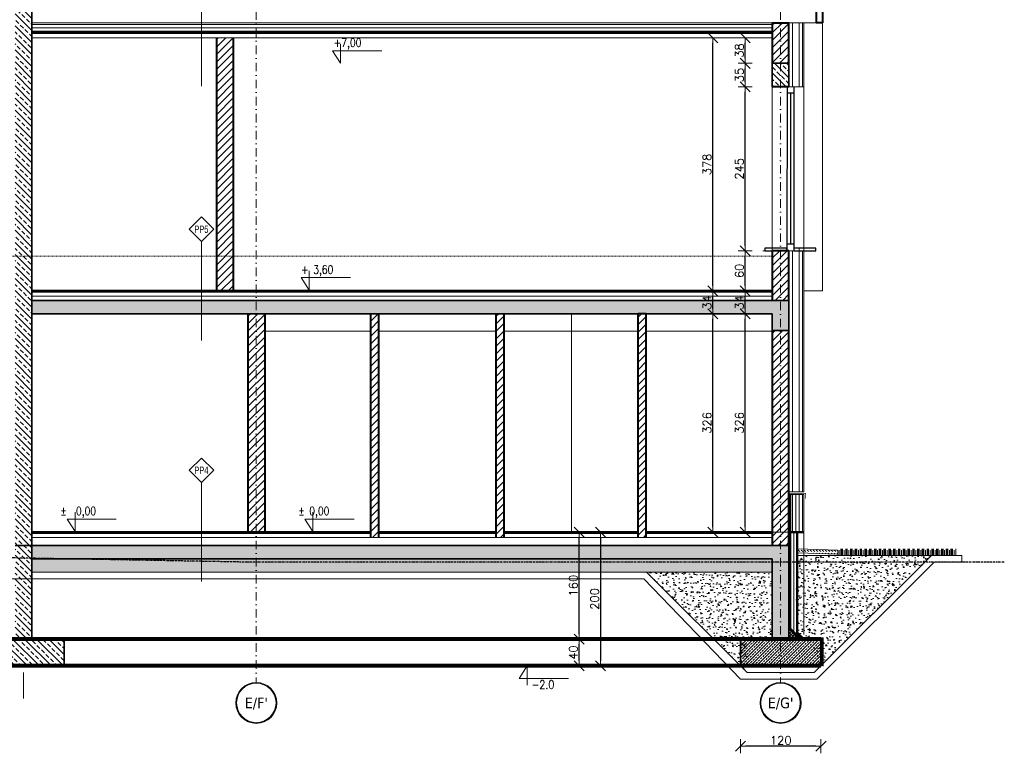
# Model space of a CAD drawing. Header units: millimetres. Extents: x -1893473 to 942156, y -568027 to 942944.
# Tile 40 of 256: x -34791 to -33321, y -335190 to -334094. Entities that reach past the tile are written whole.
import ezdxf
from ezdxf.enums import TextEntityAlignment as Align

# ---------------------------------------------------------------- set-up
doc = ezdxf.new("R2010")
doc.units = ezdxf.units.MM
doc.header["$LTSCALE"] = 0.2
for name, pattern in [('2_3', [1, 0.5, -0.5]), ('ACAD_ISO03W100', [30, 12, -18]), ('BORDER2', [22.225, 6.35, -3.175, 6.35, -3.175, 0, -3.175]), ('CACHE', [9.525, 6.35, -3.175]), ('DASHDOT', [25.4, 12.7, -6.35, 0, -6.35]), ('HIDDEN2', [4.7625, 3.175, -1.5875])]:
    doc.linetypes.add(name, pattern=pattern)
doc.layers.get('0').update_dxf_attribs({"lineweight": 0})
for name, color, linetype, lineweight in [('!! 0_ Istn-widok', 1, 'Continuous', 15), ('!! 0_ Opis', 3, 'Continuous', 13), ('!! 1_ PROJ WARSTWY', 252, 'Continuous', 9), ('!! 1_ tynk zewn  - nowy', 21, 'Continuous', 20), ('!! 1_hatch projektowane ściany', 4, 'Continuous', 5), ('!! 1_PROJ Sciany', 2, 'Continuous', 40), ('!! 1_PROJ TERMOIZOL', 132, 'Continuous', 5), ('!! 1_PROJ widok', 5, 'Continuous', 9), ('!! 1_PROJ ŻELBET', 1, 'Continuous', 35), ('!! 2 _linia hydroizol', 32, 'Continuous', 9), ('!! 2_ remont Ocieplenie', 4, 'ZIGZAG', 5), ('!! wymiary osi', 250, 'Continuous', 9), ('0-osie-liniA', 14, 'DASHDOT', 5), ('0-osie-tx', 66, 'Continuous', 9), ('0-rzedne-blok', 62, 'Continuous', 13), ('DO KONSTRUKCJI', 222, 'Continuous', 35), ('P-Linia1', 3, 'Continuous', 53), ('P-Ściana żelbetowa', 50, 'Continuous', 30)]:
    doc.layers.add(name, color=color, linetype=linetype, lineweight=lineweight)
for name, color, linetype, lineweight, true_color in [('!! 1_ proj wyposdażenie', 7, 'Continuous', 5, 0xa1a1a1), ('!! 1_Wyburzenia', 7, 'ACAD_ISO03W100', 13, 0xff0505), ('!! 1_wydzieleni PPOŻ - nowe', 7, 'Continuous', 50, 0xff531a)]:
    doc.layers.add(name, color=color, linetype=linetype, lineweight=lineweight, true_color=true_color)
doc.layers.add('!! 1_zabudowa GK', color=33, linetype='Continuous')
doc.layers.add('PROJ OKNO', color=3, linetype='CACHE')
doc.styles.add('50', font='ROMANS.shx', dxfattribs={"width": 0.8, "height": 10})
doc.styles.add('ARIAL TEEN', font='arial.ttf')
doc.styles.add('DEUTSCH', font='SIMPLEX8')
doc.styles.add('TAHOMA', font='tahoma.ttf')
doc.styles.add('TXT', font='simplex.shx')
doc.linetypes.add('BATTING', pattern='A,0.00254,-2.54,[134,ltypeshp.shx,S=2.54,R=0,X=-2.54,Y=0],-5.08,[134,ltypeshp.shx,S=2.54,R=180,X=2.54,Y=0],-2.54', length=10.16254)
doc.linetypes.add('ZIGZAG', pattern='A,0.00254,-5.08,[131,ltypeshp.shx,S=5.08,R=0,X=-5.08,Y=0],-10.16,[131,ltypeshp.shx,S=5.08,R=180,X=5.08,Y=0],-5.08', length=20.32254)
doc.dimstyles.new('DIM50', dxfattribs={"dimscale": 5, "dimtxt": 2.5, "dimasz": 1.5, "dimexe": 0, "dimexo": 0, "dimgap": 0.5, "dimtad": 1, "dimdec": 4, "dimrnd": 0.5, "dimdsep": 46, "dimtxsty": 'TXT', "dimblk1": 'TICK1', "dimblk2": 'TICK1', "dimsah": 1, "dimcen": 0, "dimse1": 1, "dimse2": 1, "dimclrd": 1, "dimclre": 7, "dimclrt": 9, "dimadec": 0, "dimazin": 0, "dimtfac": 1, "dimtdec": 4, "dimtmove": 2, "dimatfit": 3, "dimldrblk": 'TICK1', "dimfxl": 1, "dimtolj": 1, "dimarcsym": 0})
pattern_1 = [(45, (-97047.5, -125852.509), (-5.61266008, 5.61266008), [])]
pattern_2 = [(135, (-97047.5, -125852.509), (-8.9802561, -8.9802561), []), (135, (-97047.5, -125843.529), (-8.9802561, -8.9802561), [6.35, -3.175])]
pattern_3 = [(315, (165264.7308, -278001.5698), (2.24506403, 2.24506403), []), (45, (165264.7308, -278001.5698), (-2.24506403, 2.24506403), [])]
pattern_4 = [(320, (166033.786, -254014.802), (-1.5939086, -18.2184669), [1.905, -20.955]), (265, (166033.786, -254014.802), (19.1056845, 3.5243421), [1.524, -16.7640584]), (10.451445, (166033.653, -254016.32), (17.5117752, -14.6941247), [1.6190009, -17.8090245]), (316.1842, (166038.866, -254014.802), (-4.2042328, -27.107904), [2.8575, -31.4325]), (6.635558, (166038.516, -254017.06), (24.7426125, -23.7404134), [2.4285023, -26.7135608]), (261.184151, (166038.866, -254014.802), (24.7426125, -23.7404134), [2.2859967, -25.1459732]), (291, (166037.596, -254017.342), (-10.2265198, -15.1614391), [1.905, -20.955]), (236, (166037.596, -254017.342), (18.4187966, -6.1802028), [1.524, -16.764]), (341.451445, (166036.744, -254018.606), (8.1922769, -21.3416419), [1.6190009, -17.8089938]), (307.5, (166033.786, -254014.802), (8.45550389, -0.30886033), [0, -16.5608, 0, -17.018, 0, -16.8275]), (277.5, (166033.786, -254014.802), (10.0180575, -6.68196625), [0, -9.7028, 0, -16.1798, 0, -6.4135]), (237.5, (166033.786, -254009.138), (-0.5728744, -13.55905952), [0, -6.35, 0, -19.812, 0, -26.289]), (227.5, (166033.786, -254006.598), (2.5426491, -14.81291814), [0, -8.255, 0, -13.1572, 0, -18.669])]
pattern_5 = [(315, (166033.7863, -254014.8022), (4.49012806, -8e-16), [3.175, -3.175])]

# ---------------------------------------------------------------- blocks, each defined once
blk = doc.blocks.new('*U4928')
h = blk.add_hatch(color=256)
edge = h.paths.add_edge_path()
edge.add_arc((0, 0), 30.6, 0, 360)
edge = h.paths.add_edge_path(flags=17)
edge.add_arc((0, 0), 29.4, 0, 360)
for radius in [30.6, 29.4]:
    blk.add_circle((0, 0), radius)
at = {"style": 'TAHOMA', "flags": 8}
blk.add_attdef('ANSICHTSNUMMER', text='', height=16, dxfattribs=at).set_placement((0, 0), align=Align.MIDDLE_CENTER)
blk = doc.blocks.new('D_kota')
for p, q in [((-0.8, 15), (8.7, 15)), ((8.7, 0), (-0.8, 15)), ((8.7, 0), (8.7, 23))]:
    blk.add_line(p, q)
blk.add_lwpolyline([(-0.8, 15), (57.9, 15)])
at = {"style": 'DEUTSCH', "width": 0.8}
blk.add_attdef('POZ.ARCH', (7.3, 19.7), '', height=10, dxfattribs=at)
blk = doc.blocks.new('TICK1')
at = {"color": 2}
blk.add_line((-1, -1), (1, 1), dxfattribs=at)
at = {"color": 0}
for p, q in [((0, 0), (-1, 0)), ((0, -1.4), (0, 1.4))]:
    blk.add_line(p, q, dxfattribs=at)
blk = doc.blocks.new('*D4955')
at = {"layer": '!! wymiary osi', "color": 1, "lineweight": -2, "transparency": 16777216}
blk.add_line((-33707.8, -334852), (-33707.8, -334541), dxfattribs=at)
at = {"layer": 'DEFPOINTS', "color": 0, "transparency": 16777216}
for p in [(-33707.8, -334533.5), (-33667.4, -334533.5), (-33667.4, -334859.5)]:
    blk.add_point(p, dxfattribs=at)
at = {"layer": '!! wymiary osi', "color": 1, "lineweight": -2, "transparency": 16777216, "xscale": 7.5, "yscale": 7.5, "zscale": 7.5}
for p, rotation in [((-33707.8, -334533.5), 90), ((-33707.8, -334859.5), 270)]:
    blk.add_blockref('TICK1', p, dxfattribs=dict(at, rotation=rotation))
at = {"layer": '!! wymiary osi', "color": 9, "transparency": 16777216, "insert": (-33716.5, -334696.5), "char_height": 12.5, "attachment_point": 5, "rotation": 90, "style": 'TXT'}
blk.add_mtext('\\A1;326', dxfattribs=at)
blk = doc.blocks.new('*D4956')
at = {"layer": '!! wymiary osi', "color": 1, "lineweight": -2, "transparency": 16777216}
blk.add_line((-33707.8, -334526), (-33707.8, -334507), dxfattribs=at)
at = {"layer": 'DEFPOINTS', "color": 0, "transparency": 16777216}
for p in [(-33707.8, -334499.5), (-33667.4, -334499.5), (-33667.4, -334533.5)]:
    blk.add_point(p, dxfattribs=at)
at = {"layer": '!! wymiary osi', "color": 1, "lineweight": -2, "transparency": 16777216, "xscale": 7.5, "yscale": 7.5, "zscale": 7.5}
for p, rotation in [((-33707.8, -334499.5), 90), ((-33707.8, -334533.5), 270)]:
    blk.add_blockref('TICK1', p, dxfattribs=dict(at, rotation=rotation))
at = {"layer": '!! wymiary osi', "color": 9, "transparency": 16777216, "insert": (-33716.5, -334516.5), "char_height": 12.5, "attachment_point": 5, "rotation": 90, "style": 'TXT'}
blk.add_mtext('\\A1;34', dxfattribs=at)
blk = doc.blocks.new('*D4957')
at = {"layer": '!! wymiary osi', "color": 1, "lineweight": -2, "transparency": 16777216}
blk.add_line((-33707.8, -334492), (-33707.8, -334447), dxfattribs=at)
at = {"layer": 'DEFPOINTS', "color": 0, "transparency": 16777216}
for p in [(-33707.8, -334439.5), (-33667.4, -334439.5), (-33667.4, -334499.5)]:
    blk.add_point(p, dxfattribs=at)
at = {"layer": '!! wymiary osi', "color": 1, "lineweight": -2, "transparency": 16777216, "xscale": 7.5, "yscale": 7.5, "zscale": 7.5}
for p, rotation in [((-33707.8, -334439.5), 90), ((-33707.8, -334499.5), 270)]:
    blk.add_blockref('TICK1', p, dxfattribs=dict(at, rotation=rotation))
at = {"layer": '!! wymiary osi', "color": 9, "transparency": 16777216, "insert": (-33716.5, -334469.5), "char_height": 12.5, "attachment_point": 5, "rotation": 90, "style": 'TXT'}
blk.add_mtext('\\A1;60', dxfattribs=at)
blk = doc.blocks.new('*D4958')
at = {"layer": '!! wymiary osi', "color": 1, "lineweight": -2, "transparency": 16777216}
blk.add_line((-33707.8, -334432), (-33707.8, -334202), dxfattribs=at)
at = {"layer": 'DEFPOINTS', "color": 0, "transparency": 16777216}
for p in [(-33707.8, -334194.5), (-33667.4, -334194.5), (-33667.4, -334439.5)]:
    blk.add_point(p, dxfattribs=at)
at = {"layer": '!! wymiary osi', "color": 1, "lineweight": -2, "transparency": 16777216, "xscale": 7.5, "yscale": 7.5, "zscale": 7.5}
for p, rotation in [((-33707.8, -334194.5), 90), ((-33707.8, -334439.5), 270)]:
    blk.add_blockref('TICK1', p, dxfattribs=dict(at, rotation=rotation))
at = {"layer": '!! wymiary osi', "color": 9, "transparency": 16777216, "insert": (-33716.5, -334317), "char_height": 12.5, "attachment_point": 5, "rotation": 90, "style": 'TXT'}
blk.add_mtext('\\A1;245', dxfattribs=at)
blk = doc.blocks.new('*D4959')
at = {"layer": '!! wymiary osi', "color": 1, "lineweight": -2, "transparency": 16777216}
blk.add_line((-33707.8, -334187), (-33707.8, -334167), dxfattribs=at)
at = {"layer": 'DEFPOINTS', "color": 0, "transparency": 16777216}
for p in [(-33707.8, -334159.5), (-33667.4, -334159.5), (-33667.4, -334194.5)]:
    blk.add_point(p, dxfattribs=at)
at = {"layer": '!! wymiary osi', "color": 1, "lineweight": -2, "transparency": 16777216, "xscale": 7.5, "yscale": 7.5, "zscale": 7.5}
for p, rotation in [((-33707.8, -334159.5), 90), ((-33707.8, -334194.5), 270)]:
    blk.add_blockref('TICK1', p, dxfattribs=dict(at, rotation=rotation))
at = {"layer": '!! wymiary osi', "color": 9, "transparency": 16777216, "insert": (-33716.5, -334177), "char_height": 12.5, "attachment_point": 5, "rotation": 90, "style": 'TXT'}
blk.add_mtext('\\A1;35', dxfattribs=at)
blk = doc.blocks.new('*D4960')
at = {"layer": '!! wymiary osi', "color": 1, "lineweight": -2, "transparency": 16777216}
blk.add_line((-33755.9, -334852), (-33755.9, -334541), dxfattribs=at)
at = {"layer": 'DEFPOINTS', "color": 0, "transparency": 16777216}
for p in [(-33755.9, -334533.5), (-33667.4, -334533.5), (-33667.4, -334859.5)]:
    blk.add_point(p, dxfattribs=at)
at = {"layer": '!! wymiary osi', "color": 1, "lineweight": -2, "transparency": 16777216, "xscale": 7.5, "yscale": 7.5, "zscale": 7.5}
for p, rotation in [((-33755.9, -334533.5), 90), ((-33755.9, -334859.5), 270)]:
    blk.add_blockref('TICK1', p, dxfattribs=dict(at, rotation=rotation))
at = {"layer": '!! wymiary osi', "color": 9, "transparency": 16777216, "insert": (-33764.7, -334696.5), "char_height": 12.5, "attachment_point": 5, "rotation": 90, "style": 'TXT'}
blk.add_mtext('\\A1;326', dxfattribs=at)
blk = doc.blocks.new('*D4961')
at = {"layer": '!! wymiary osi', "color": 1, "lineweight": -2, "transparency": 16777216}
blk.add_line((-33755.9, -334526), (-33755.9, -334507), dxfattribs=at)
at = {"layer": 'DEFPOINTS', "color": 0, "transparency": 16777216}
for p in [(-33755.9, -334499.5), (-33667.4, -334499.5), (-33667.4, -334533.5)]:
    blk.add_point(p, dxfattribs=at)
at = {"layer": '!! wymiary osi', "color": 1, "lineweight": -2, "transparency": 16777216, "xscale": 7.5, "yscale": 7.5, "zscale": 7.5}
for p, rotation in [((-33755.9, -334499.5), 90), ((-33755.9, -334533.5), 270)]:
    blk.add_blockref('TICK1', p, dxfattribs=dict(at, rotation=rotation))
at = {"layer": '!! wymiary osi', "color": 9, "transparency": 16777216, "insert": (-33764.7, -334516.5), "char_height": 12.5, "attachment_point": 5, "rotation": 90, "style": 'TXT'}
blk.add_mtext('\\A1;34', dxfattribs=at)
blk = doc.blocks.new('*D4962')
at = {"layer": '!! wymiary osi', "color": 1, "lineweight": -2, "transparency": 16777216}
blk.add_line((-33755.9, -334492), (-33755.9, -334128.8), dxfattribs=at)
at = {"layer": 'DEFPOINTS', "color": 0, "transparency": 16777216}
for p in [(-33755.9, -334121.3), (-33667.4, -334121.3), (-33667.4, -334499.5)]:
    blk.add_point(p, dxfattribs=at)
at = {"layer": '!! wymiary osi', "color": 1, "lineweight": -2, "transparency": 16777216, "xscale": 7.5, "yscale": 7.5, "zscale": 7.5}
for p, rotation in [((-33755.9, -334121.3), 90), ((-33755.9, -334499.5), 270)]:
    blk.add_blockref('TICK1', p, dxfattribs=dict(at, rotation=rotation))
at = {"layer": '!! wymiary osi', "color": 9, "transparency": 16777216, "insert": (-33764.7, -334310.4), "char_height": 12.5, "attachment_point": 5, "rotation": 90, "style": 'TXT'}
blk.add_mtext('\\A1;378', dxfattribs=at)
blk = doc.blocks.new('*D4977')
at = {"layer": '!! wymiary osi', "color": 1, "lineweight": -2, "transparency": 16777216}
blk.add_line((-33707.8, -334152), (-33707.8, -334128.8), dxfattribs=at)
at = {"layer": 'DEFPOINTS', "color": 0, "transparency": 16777216}
for p in [(-33707.8, -334121.3), (-33667.4, -334121.3), (-33667.4, -334159.5)]:
    blk.add_point(p, dxfattribs=at)
at = {"layer": '!! wymiary osi', "color": 1, "lineweight": -2, "transparency": 16777216, "xscale": 7.5, "yscale": 7.5, "zscale": 7.5}
for p, rotation in [((-33707.8, -334121.3), 90), ((-33707.8, -334159.5), 270)]:
    blk.add_blockref('TICK1', p, dxfattribs=dict(at, rotation=rotation))
at = {"layer": '!! wymiary osi', "color": 9, "transparency": 16777216, "insert": (-33716.5, -334140.4), "char_height": 12.5, "attachment_point": 5, "rotation": 90, "style": 'TXT'}
blk.add_mtext('\\A1;38', dxfattribs=at)
blk = doc.blocks.new('*D4984')
at = {"layer": '!! wymiary osi', "color": 1, "lineweight": -2, "transparency": 16777216}
blk.add_line((-33923.8, -334867), (-33923.8, -335052), dxfattribs=at)
at = {"layer": 'DEFPOINTS', "color": 0, "transparency": 16777216}
for p in [(-33926.1, -334859.5), (-33926.1, -335059.5), (-33923.8, -335059.5)]:
    blk.add_point(p, dxfattribs=at)
at = {"layer": '!! wymiary osi', "color": 1, "lineweight": -2, "transparency": 16777216, "xscale": 7.5, "yscale": 7.5, "zscale": 7.5}
for p, rotation in [((-33923.8, -334859.5), 90), ((-33923.8, -335059.5), 270)]:
    blk.add_blockref('TICK1', p, dxfattribs=dict(at, rotation=rotation))
at = {"layer": '!! wymiary osi', "color": 9, "lineweight": 13, "transparency": 16777216, "insert": (-33932.6, -334959.5), "char_height": 12.5, "attachment_point": 5, "rotation": 90, "style": 'TXT'}
blk.add_mtext('\\A1;200', dxfattribs=at)
blk = doc.blocks.new('*D4993')
at = {"layer": '!! wymiary osi', "color": 1, "lineweight": -2, "transparency": 16777216}
blk.add_line((-33602.2, -335179.5), (-33707.2, -335179.5), dxfattribs=at)
at = {"layer": 'DEFPOINTS', "color": 0, "transparency": 16777216}
for p in [(-33714.7, -335052.3), (-33594.7, -335059.5), (-33714.7, -335179.5)]:
    blk.add_point(p, dxfattribs=at)
at = {"layer": '!! wymiary osi', "color": 1, "lineweight": -2, "transparency": 16777216, "xscale": 7.5, "yscale": 7.5, "zscale": 7.5, "rotation": 180}
blk.add_blockref('TICK1', (-33714.7, -335179.5), dxfattribs=at)
at = {"layer": '!! wymiary osi', "color": 1, "lineweight": -2, "transparency": 16777216, "xscale": 7.5, "yscale": 7.5, "zscale": 7.5}
blk.add_blockref('TICK1', (-33594.7, -335179.5), dxfattribs=at)
at = {"layer": '!! wymiary osi', "color": 9, "lineweight": 13, "transparency": 16777216, "insert": (-33654.7, -335170.7), "char_height": 12.5, "attachment_point": 5, "style": 'TXT'}
blk.add_mtext('\\A1;120', dxfattribs=at)
blk = doc.blocks.new('*D4994')
at = {"layer": '!! wymiary osi', "color": 1, "lineweight": -2, "transparency": 16777216}
blk.add_line((-33955.7, -335052), (-33955.7, -335027), dxfattribs=at)
at = {"layer": 'DEFPOINTS', "color": 0, "transparency": 16777216}
for p in [(-33979.7, -335019.5), (-33955.7, -335019.5), (-33979.7, -335059.5)]:
    blk.add_point(p, dxfattribs=at)
at = {"layer": '!! wymiary osi', "color": 1, "lineweight": -2, "transparency": 16777216, "xscale": 7.5, "yscale": 7.5, "zscale": 7.5}
for p, rotation in [((-33955.7, -335019.5), 90), ((-33955.7, -335059.5), 270)]:
    blk.add_blockref('TICK1', p, dxfattribs=dict(at, rotation=rotation))
at = {"layer": '!! wymiary osi', "color": 9, "lineweight": 13, "transparency": 16777216, "insert": (-33964.4, -335039.5), "char_height": 12.5, "attachment_point": 5, "rotation": 90, "style": 'TXT'}
blk.add_mtext('\\A1;40', dxfattribs=at)
blk = doc.blocks.new('*D4995')
at = {"layer": '!! wymiary osi', "color": 1, "lineweight": -2, "transparency": 16777216}
blk.add_line((-33955.7, -335012), (-33955.7, -334867), dxfattribs=at)
at = {"layer": 'DEFPOINTS', "color": 0, "transparency": 16777216}
for p in [(-33955.7, -334859.5), (-33955.7, -334859.5), (-33979.7, -335019.5)]:
    blk.add_point(p, dxfattribs=at)
at = {"layer": '!! wymiary osi', "color": 1, "lineweight": -2, "transparency": 16777216, "xscale": 7.5, "yscale": 7.5, "zscale": 7.5}
for p, rotation in [((-33955.7, -334859.5), 90), ((-33955.7, -335019.5), 270)]:
    blk.add_blockref('TICK1', p, dxfattribs=dict(at, rotation=rotation))
at = {"layer": '!! wymiary osi', "color": 9, "lineweight": 13, "transparency": 16777216, "insert": (-33964.4, -334939.5), "char_height": 12.5, "attachment_point": 5, "rotation": 90, "style": 'TXT'}
blk.add_mtext('\\A1;160', dxfattribs=at)
blk = doc.blocks.new('A$C51EA1695')
at = {"layer": '!! wymiary osi', "color": 1, "lineweight": 13}
for p, q in [((-17.6, -10.3), (-17.6, 18.5)), ((-29.4, 8.5), (-17.6, 8.5)), ((-17.6, -10.3), (-29.4, 8.5))]:
    blk.add_line(p, q, dxfattribs=at)
blk.add_lwpolyline([(-29.4, 8.5), (44, 8.5)], dxfattribs=at)

msp = doc.modelspace()

# ---------------------------------------------------------------- hatches: boundary and pattern name
at = {"layer": '!! 1_hatch projektowane ściany'}
h = msp.add_hatch(dxfattribs=at)
h.set_pattern_fill('ANSI33', color=256, scale=2, angle=90)
h.set_pattern_definition(pattern_2)
h.paths.add_polyline_path([(-34772.43072, -333844.24726), (-34797.43072, -333844.24726), (-34797.43072, -334879.48588), (-34772.43072, -334879.48588)])
h = msp.add_hatch(dxfattribs=at)
h.set_pattern_fill('ANSI31', color=256, scale=2.5)
h.set_pattern_definition(pattern_1)
h.paths.add_polyline_path([(-33654.93302, -334098.82591), (-33667.43664, -334098.82591), (-33667.43664, -334159.48588), (-33654.93302, -334159.48588)])
h.paths.add_polyline_path([(-33642.43664, -334098.82591), (-33654.93302, -334098.82591), (-33654.93302, -334159.48588), (-33642.43664, -334159.48588)])
h = msp.add_hatch(dxfattribs=at)
h.set_pattern_fill('ANSI31', color=256, scale=2.5)
h.set_pattern_definition(pattern_1)
h.paths.add_polyline_path([(-34496.93302, -334499.48588), (-34471.93302, -334499.48588), (-34471.93302, -334121.30346), (-34496.93302, -334121.30346)])
h = msp.add_hatch(dxfattribs=at)
h.set_pattern_fill('ANSI33', color=256, scale=2, angle=90)
h.set_pattern_definition(pattern_2)
h.paths.add_polyline_path([(-33667.39682, -334194.48945), (-33642.43664, -334194.48945), (-33642.43664, -334159.48588), (-33667.39682, -334159.48588)])
h = msp.add_hatch(dxfattribs=at)
h.set_pattern_fill('ANSI31', color=256, scale=2.5)
h.set_pattern_definition(pattern_1)
h.paths.add_polyline_path([(-33654.93302, -334439.48945), (-33667.43664, -334439.48945), (-33667.43664, -334513.48588), (-33654.93302, -334513.48588)])
h.paths.add_polyline_path([(-33642.43664, -334439.48945), (-33652.43665, -334439.48945), (-33654.93302, -334439.48945), (-33654.93302, -334513.48588), (-33642.43664, -334513.48588)])
h = msp.add_hatch(dxfattribs=at)
h.set_pattern_fill('ANSI33', color=256, scale=2, angle=90)
h.set_pattern_definition(pattern_2)
h.paths.add_polyline_path([(-34437.43302, -334513.48588), (-34772.43072, -334513.48588), (-34772.43072, -334533.48588), (-34437.43302, -334533.48588)])
h.paths.add_polyline_path([(-33654.93302, -334513.48588), (-34437.43302, -334513.48588), (-34437.43302, -334533.48588), (-33667.43664, -334533.48588), (-33667.43664, -334558.48588), (-33654.93302, -334558.48588)])
h.paths.add_polyline_path([(-33642.43664, -334513.48588), (-33654.93302, -334513.48588), (-33654.93302, -334558.48588), (-33642.43664, -334558.48588)])
h = msp.add_hatch(dxfattribs=at)
h.set_pattern_fill('ANSI31', color=256, scale=2.5)
h.set_pattern_definition(pattern_1)
h.paths.add_polyline_path([(-34449.93302, -334859.48588), (-34424.93302, -334859.48588), (-34424.93302, -334533.48588), (-34449.93302, -334533.48588)])
h = msp.add_hatch(dxfattribs=at)
h.set_pattern_fill('ANSI31', color=256, scale=2.5)
h.set_pattern_definition(pattern_1)
h.paths.add_polyline_path([(-34254.43659, -334533.48588), (-34266.43659, -334533.48588), (-34266.43659, -334867.48588), (-34254.43659, -334867.48588)])
h = msp.add_hatch(dxfattribs=at)
h.set_pattern_fill('ANSI31', color=256, scale=2.5)
h.set_pattern_definition(pattern_1)
h.paths.add_polyline_path([(-34067.43659, -334533.48588), (-34079.43659, -334533.48588), (-34079.43659, -334867.48588), (-34067.43659, -334867.48588)])
h = msp.add_hatch(dxfattribs=at)
h.set_pattern_fill('ANSI31', color=256, scale=2.5)
h.set_pattern_definition(pattern_1)
h.paths.add_polyline_path([(-33855.43659, -334533.48588), (-33867.43659, -334533.48588), (-33867.43659, -334867.48588), (-33855.43659, -334867.48588)])
h = msp.add_hatch(dxfattribs=at)
h.set_pattern_fill('ANSI31', color=256, scale=2.5)
h.set_pattern_definition(pattern_1)
h.paths.add_polyline_path([(-33654.93302, -334859.48588), (-33667.44713, -334859.48588), (-33667.43664, -334879.48588), (-33654.93302, -334879.48588)])
h.paths.add_polyline_path([(-33642.43664, -334859.48588), (-33654.93302, -334859.48588), (-33654.93302, -334879.48588), (-33642.43664, -334879.48588)])
h.paths.add_polyline_path([(-33642.43664, -334558.48426), (-33654.93302, -334558.4875), (-33654.93302, -334859.48588), (-33642.43664, -334859.48588)])
h.paths.add_polyline_path([(-33654.93302, -334558.48588), (-33667.47647, -334558.48588), (-33667.44713, -334859.48588), (-33654.93302, -334859.48588)])
h = msp.add_hatch(dxfattribs=at)
h.set_pattern_fill('ANSI33', color=256, scale=2, angle=90)
h.set_pattern_definition(pattern_2)
h.paths.add_polyline_path([(-34772.43072, -334879.48588), (-34797.43072, -334879.48588), (-34797.43072, -335019.48588), (-34772.43072, -335019.48588)])
h = msp.add_hatch(dxfattribs=at)
h.set_pattern_fill('ANSI33', color=256, scale=2, angle=90)
h.set_pattern_definition(pattern_2)
h.paths.add_polyline_path([(-34437.43302, -334879.48588), (-34772.43072, -334879.48588), (-34772.43072, -334899.48588), (-34437.43302, -334899.48588)])
h.paths.add_polyline_path([(-33654.93302, -334879.48588), (-34437.43302, -334879.48588), (-34437.43302, -334899.48588), (-33667.43664, -334899.48588), (-33667.43664, -335019.48588), (-33654.93302, -335019.48588)])
h.paths.add_polyline_path([(-33642.43664, -334879.48588), (-33654.93302, -334879.48588), (-33654.93302, -335019.48588), (-33642.43664, -335019.48588)])
h = msp.add_hatch(dxfattribs=at)
h.set_pattern_fill('AR-CONC', color=256, scale=0.1, angle=-90)
h.set_pattern_definition(pattern_4)
h.paths.add_polyline_path([(-33585.78644, -334930.07609), (-33585.78644, -334894.48588), (-33429.93664, -334894.48588), (-33604.93664, -335069.48588), (-33604.93664, -335059.48588), (-33604.93664, -335019.48588), (-33622.31806, -335019.48588), (-33631.47647, -335010.24324), (-33631.47647, -334930.07609)])
h.paths.add_polyline_path([(-33629.47647, -334930.07609), (-33629.47647, -334894.48588), (-33585.78644, -334894.48588), (-33585.78644, -334930.07609)], flags=17)
h = msp.add_hatch(dxfattribs=at)
h.set_pattern_fill('DASH', color=256, angle=-45)
h.set_pattern_definition(pattern_5)
h.paths.add_polyline_path([(-33629.26708, -334884.48954), (-33569.30363, -334886.58351), (-33569.51302, -334892.57985), (-33629.47647, -334890.48588)])
h = msp.add_hatch(dxfattribs=at)
h.set_pattern_fill('CLAY', color=256, scale=1.5, angle=90)
h.set_pattern_definition([(90, (166033.786, -254014.802), (-7.14375, 2e-15), []), (90, (166032.596, -254014.802), (-7.14375, 2e-15), []), (90, (166031.405, -254014.802), (-7.14375, 2e-15), []), (90, (166029.024, -254014.802), (-7.14375, 2e-15), [7.14375, -4.7625])])
h.paths.add_polyline_path([(-33569.23038, -334884.48588), (-33569.23038, -334894.48588), (-33393.06358, -334894.48588), (-33393.06358, -334884.48588)])
h = msp.add_hatch(dxfattribs=at)
h.set_pattern_fill('DASH', color=256, angle=-45)
h.set_pattern_definition(pattern_5)
h.paths.add_polyline_path([(-34772.43072, -334919.48588), (-34772.43072, -334899.48588), (-33900.7086, -334899.48588), (-33900.7086, -334919.48588)])
h = msp.add_hatch(dxfattribs=at)
h.set_pattern_fill('DASH', color=256, angle=-45)
h.set_pattern_definition(pattern_5)
h.paths.add_polyline_path([(-33667.43664, -334919.48588), (-33667.43664, -334899.48588), (-34437.43302, -334899.48588), (-34437.43302, -334919.48588)])
h = msp.add_hatch(dxfattribs=at)
h.set_pattern_fill('AR-CONC', color=256, scale=0.1, angle=-90)
h.set_pattern_definition(pattern_4)
h.paths.add_polyline_path([(-33855.0163, -334919.48588), (-33675.97647, -334919.48588), (-33675.97647, -335019.48588), (-33704.93664, -335019.48588), (-33704.93664, -335059.48588), (-33705.0163, -335059.48588), (-33705.0163, -335069.48588)])
h.paths.add_polyline_path([(-33675.97647, -334930.07609), (-33675.97647, -334919.48588), (-33667.43664, -334919.48588), (-33667.43664, -334930.07609)])
h.paths.add_polyline_path([(-33675.97647, -335019.48588), (-33675.97647, -334930.07609), (-33667.43664, -334930.07609), (-33667.43664, -335019.48588)])
h = msp.add_hatch(dxfattribs=at)
h.set_pattern_fill('ANSI33', color=256, scale=2, angle=90)
h.set_pattern_definition([(135, (-97047.5, -125712.509), (-8.9802561, -8.9802561), []), (135, (-97047.5, -125703.529), (-8.9802561, -8.9802561), [6.35, -3.175])])
h.paths.add_polyline_path([(-34844.18434, -335019.48588), (-34724.18434, -335019.48588), (-34724.18434, -335059.48588), (-34844.18434, -335059.48588)])
h = msp.add_hatch(dxfattribs=at)
h.set_pattern_fill('ANSI33', color=256)
h.set_pattern_definition([(45, (-97047.5004, -125712.509), (-4.49012806, 4.49012806), []), (45, (-97043.01, -125712.509), (-4.49012806, 4.49012806), [3.175, -1.5875])])
h.paths.add_polyline_path([(-33714.68664, -335019.48588), (-33594.68664, -335019.48588), (-33594.68664, -335059.48588), (-33714.68664, -335059.48588)])
at = {"layer": '!! 2_ remont Ocieplenie', "linetype": 'ByBlock', "ltscale": 0.55}
h = msp.add_hatch(dxfattribs=at)
h.set_pattern_fill('ANSI37', color=256, angle=-90)
h.set_pattern_definition(pattern_3)
h.paths.add_polyline_path([(-33626.47647, -335019.48588), (-33641.47647, -335019.48588), (-33641.47647, -335004.48588)])
h = msp.add_hatch(dxfattribs=at)
h.set_pattern_fill('ANSI37', color=256, angle=-90)
h.set_pattern_definition(pattern_3)
h.paths.add_polyline_path([(-33626.47647, -335019.48588), (-33641.47647, -335019.48588), (-33641.47647, -335004.48588)])

# ---------------------------------------------------------------- linework, layer by layer
at = {"layer": '!! 0_ Istn-widok'}
msp.add_lwpolyline([(-34772.43072, -334121.30346), (-33667.43664, -334121.30346)], dxfattribs=at)
at = {"layer": '!! 0_ Istn-widok', "linetype": '2_3', "ltscale": 10}
msp.add_lwpolyline([(-34914.10408, -334447.73974), (-33667.43664, -334447.73974)], dxfattribs=at)
at = {"layer": '!! 0_ Opis'}
for p, q in [((-34519.43365, -334045.95002), (-34519.43365, -334193.45002)), ((-34519.43365, -334425.73588), (-34519.43365, -334573.23588)), ((-34519.43365, -334785.73588), (-34519.43365, -334933.23588))]:
    msp.add_line(p, q, dxfattribs=at)
for points in [[(-34519.43365, -334425.73588), (-34501.04888, -334407.35111), (-34519.43365, -334388.96633), (-34537.81843, -334407.35111)], [(-34519.43365, -334785.73588), (-34501.04888, -334767.35111), (-34519.43365, -334748.96633), (-34537.81843, -334767.35111)]]:
    msp.add_lwpolyline(points, close=True, dxfattribs=at)
at = {"layer": '!! 1_ PROJ WARSTWY'}
for points in [[(-33649.93664, -334098.82591), (-34772.43072, -334098.82591)], [(-33667.43664, -334101.30346), (-34772.43072, -334101.30346)], [(-33667.43664, -334111.30346), (-34772.43072, -334111.30346)], [(-33667.43664, -334501.48588), (-34772.43072, -334501.48588)], [(-33667.43664, -334507.48588), (-34772.43072, -334507.48588)], [(-33632.43664, -334859.48588), (-33632.43664, -334803.48588)], [(-34266.43659, -334861.48588), (-34772.43072, -334861.48588)], [(-34079.43659, -334861.48588), (-34254.43659, -334861.48588)], [(-33867.43659, -334861.48588), (-34067.43659, -334861.48588)], [(-33667.43664, -334861.48588), (-33855.43659, -334861.48588)], [(-33667.43664, -334867.48588), (-34772.43072, -334867.48588)]]:
    msp.add_lwpolyline(points, dxfattribs=at)
at = {"layer": '!! 1_ proj wyposdażenie'}
msp.add_lwpolyline([(-33966.85478, -334533.48588), (-33966.85478, -334859.48588)], dxfattribs=at)
at = {"layer": '!! 1_ tynk zewn  - nowy'}
for points in [[(-33622.43664, -334194.48945), (-33622.43664, -334098.82591)], [(-33620.43664, -334799.5739), (-33620.43664, -334098.82591)], [(-33642.43664, -334194.48945), (-33620.43665, -334194.48945)], [(-33642.43664, -334439.48945), (-33620.43665, -334439.48945)], [(-33622.43664, -334799.5739), (-33622.43664, -334439.48945)], [(-33622.43664, -334859.48588), (-33622.43664, -334803.48912)], [(-33620.43664, -335012.70886), (-33620.43664, -334803.48912)]]:
    msp.add_lwpolyline(points, dxfattribs=at)
at = {"layer": '!! 1_hatch projektowane ściany'}
for points in [[(-34496.93302, -334499.48588), (-34471.93302, -334499.48588), (-34471.93302, -334121.30346), (-34496.93302, -334121.30346)], [(-34449.93302, -334859.48588), (-34424.93302, -334859.48588), (-34424.93302, -334533.48588), (-34449.93302, -334533.48588)]]:
    msp.add_lwpolyline(points, close=True, dxfattribs=at)
at = {"layer": '!! 1_PROJ Sciany'}
msp.add_lwpolyline([(-33592.43664, -334098.82591), (-33601.52643, -334098.82591), (-33601.52643, -334069.66419), (-33592.43664, -334069.66419)], close=True, dxfattribs=at)
for points in [[(-33667.43664, -334098.82591), (-33667.43664, -334159.48588)], [(-33667.43664, -334098.82591), (-33642.43664, -334098.82591)], [(-33642.43664, -334159.48588), (-33642.43664, -334098.82591)], [(-34496.93302, -334121.30346), (-34496.93302, -334499.48588)], [(-34471.93302, -334121.30346), (-34471.93302, -334499.48588)], [(-33642.43664, -334194.48588), (-33667.39682, -334194.48945)], [(-33642.43664, -334439.48945), (-33667.43665, -334439.48945)], [(-33667.43664, -334439.48945), (-33667.43664, -334513.48588)], [(-33642.43664, -334513.48588), (-33642.43664, -334439.48945)], [(-33667.43664, -334499.48588), (-34772.43072, -334499.48588)], [(-34471.93302, -334499.48588), (-34496.93302, -334499.48588)], [(-34449.93302, -334533.48588), (-34449.93302, -334859.48588)], [(-34424.93302, -334533.48588), (-34424.93302, -334859.48588)], [(-34266.43659, -334867.48588), (-34266.43659, -334533.48588)], [(-34254.43659, -334867.48588), (-34254.43659, -334533.48588)], [(-34079.43659, -334867.48588), (-34079.43659, -334533.48588)], [(-34067.43659, -334867.48588), (-34067.43659, -334533.48588)], [(-33867.43659, -334867.48588), (-33867.43659, -334533.48588)], [(-33855.43659, -334533.48588), (-33867.43659, -334533.48588)], [(-33855.43659, -334867.48588), (-33855.43659, -334533.48588)], [(-33667.47647, -334558.48588), (-33667.43664, -334879.48588)], [(-33642.43664, -334879.48588), (-33642.43664, -334558.48588)], [(-34266.43659, -334859.48588), (-34772.43072, -334859.48588)], [(-34424.93302, -334859.48588), (-34449.93302, -334859.48588)], [(-34079.43659, -334859.48588), (-34254.43659, -334859.48588)], [(-33867.43659, -334859.48588), (-34067.43659, -334859.48588)], [(-33667.43664, -334859.48588), (-33855.43659, -334859.48588)]]:
    msp.add_lwpolyline(points, dxfattribs=at)
at = {"layer": '!! 1_PROJ TERMOIZOL', "linetype": 'ZIGZAG', "ltscale": 0.75}
for points in [[(-33637.43664, -334194.48945), (-33637.43664, -334098.82591)], [(-33627.43664, -334194.48945), (-33627.43664, -334098.82591)], [(-33627.43664, -334799.5739), (-33627.43664, -334435.57423)], [(-33637.43664, -334799.5739), (-33637.43664, -334439.48945)], [(-33637.43664, -334859.48588), (-33637.43664, -334803.48912)], [(-33627.43664, -334859.48588), (-33627.43664, -334803.48912)], [(-33634.97647, -335008.15745), (-33634.97647, -334859.48588)]]:
    msp.add_lwpolyline(points, dxfattribs=at)
at = {"layer": '!! 1_PROJ widok'}
for points in [[(-33642.43664, -334067.54892), (-33592.43664, -334067.54892), (-33592.43664, -334499.48588)], [(-33667.43665, -334439.48945), (-33667.43665, -334194.48945)], [(-33620.43665, -334439.48945), (-33620.43665, -334194.48945)], [(-33620.43664, -334499.48588), (-33592.43664, -334499.48588)], [(-34266.39676, -334559.48588), (-34424.93302, -334559.48588)], [(-34079.39676, -334559.48588), (-34254.43659, -334559.48588)], [(-33867.39676, -334559.48588), (-34067.43659, -334559.48588)], [(-33667.43664, -334559.48588), (-33855.43659, -334559.48588)]]:
    msp.add_lwpolyline(points, dxfattribs=at)
at = {"layer": '!! 1_PROJ ŻELBET'}
msp.add_line((-34772.43072, -335019.48588), (-34772.43072, -333844.24726), dxfattribs=at)
for points in [[(-33642.43664, -334159.48588), (-33642.43664, -334194.48588), (-33667.43664, -334194.48588), (-33667.43664, -334179.48588)], [(-33642.43664, -334513.48588), (-34772.43072, -334513.48588)], [(-33642.43664, -334513.48588), (-33642.43664, -334558.48588), (-33667.43664, -334558.48588), (-33667.43664, -334533.48588)], [(-33667.43664, -334533.48588), (-34772.43072, -334533.48588)], [(-33642.43664, -334879.48588), (-34797.43072, -334879.48588)], [(-33642.43664, -335019.48588), (-33642.43664, -334879.48588)], [(-33642.43664, -335019.48588), (-33642.43664, -334879.48588)], [(-33642.43664, -335019.48588), (-33642.43664, -334881.12611)], [(-33667.43664, -334899.48588), (-34772.43072, -334899.48588)], [(-33667.43664, -334899.48588), (-33667.43664, -335019.48588)]]:
    msp.add_lwpolyline(points, dxfattribs=at)
msp.add_lwpolyline([(-33667.39682, -334194.48945), (-33642.43664, -334194.48945), (-33642.43664, -334159.48588), (-33667.39682, -334159.48588)], close=True, dxfattribs=at)
at = {"layer": '!! 1_Wyburzenia', "linetype": 'HIDDEN2', "ltscale": 3}
for points in [[(-33681.58237, -334439.48945), (-33612.58237, -334439.48945)], [(-33640.43665, -334439.48945), (-33652.43665, -334439.48945)]]:
    msp.add_lwpolyline(points, dxfattribs=at)
at = {"layer": '!! 1_wydzieleni PPOŻ - nowe'}
msp.add_lwpolyline([(-33642.43664, -334859.48588), (-33620.43664, -334859.48588)], dxfattribs=at)
msp.add_lwpolyline([(-33642.43664, -334859.48588), (-33620.43664, -334859.48588)], dxfattribs=at)
at = {"layer": '!! 1_zabudowa GK'}
for points in [[(-33667.43664, -334113.06437), (-34772.43072, -334113.06437)], [(-33667.43664, -334115.06437), (-34772.43072, -334115.06437)]]:
    msp.add_lwpolyline(points, dxfattribs=at)
at = {"layer": '!! 2 _linia hydroizol', "linetype": 'CACHE', "ltscale": 0.3, "const_width": 1.5}
msp.add_lwpolyline([(-33667.43664, -334112.18392), (-34772.43072, -334112.18392)], dxfattribs=at)
at = {"layer": '!! 2 _linia hydroizol', "linetype": 'CACHE', "const_width": 1.5}
for points in [[(-33625.76937, -335018.77877), (-33640.47647, -335004.07167), (-33640.47647, -334803.48588)], [(-33630.47647, -334859.48588), (-33630.47647, -335009.82903), (-33621.90384, -335018.48588), (-33592.86818, -335018.48588), (-33592.86818, -335059.48588)]]:
    msp.add_lwpolyline(points, dxfattribs=at)
at = {"layer": '!! 2 _linia hydroizol'}
for points in [[(-33625.06226, -335018.07167), (-33639.47647, -335003.65745), (-33639.47647, -334803.48588)], [(-33592.86818, -335059.24729), (-33592.86818, -335019.24729), (-33622.31806, -335019.48588), (-33631.47647, -335010.24324), (-33631.47647, -334859.48588)], [(-33629.47647, -334859.48588), (-33629.47647, -335009.41481), (-33621.48963, -335017.48588), (-33591.31289, -335017.62261), (-33591.31289, -335059.62261)], [(-33626.47647, -335019.48588), (-33641.47647, -335004.48588)], [(-33626.47647, -335019.48588), (-33641.47647, -335004.48588)], [(-33625.76937, -335018.77877), (-33640.76937, -335003.77877)], [(-33625.76937, -335018.77877), (-33640.76937, -335003.77877)], [(-33625.06226, -335018.07167), (-33640.06226, -335003.07167)], [(-33625.06226, -335018.07167), (-33640.06226, -335003.07167)]]:
    msp.add_lwpolyline(points, dxfattribs=at)
at = {"layer": '!! 2_ remont Ocieplenie', "linetype": 'BATTING', "ltscale": 0.45}
msp.add_lwpolyline([(-33667.43664, -334106.30346), (-34772.43072, -334106.30346)], dxfattribs=at)
at = {"layer": '!! wymiary osi'}
msp.add_line((-33629.47647, -334894.48588), (-33384.27219, -334894.48588), dxfattribs=at)
for points in [[(-35887.93302, -334929.48588), (-33859.15844, -334929.48588), (-33715.0163, -335079.48588), (-33600.79451, -335079.48588), (-33425.79451, -334904.48588), (-33384.27219, -334904.48588), (-33384.27219, -334894.48588), (-33429.93664, -334894.48588), (-33604.93664, -335069.48588), (-33705.0163, -335069.48588), (-33855.0163, -334919.48588), (-34437.43302, -334919.48588)], [(-33629.47647, -334890.48588), (-33569.51302, -334892.57985), (-33569.51302, -334894.48588), (-33429.93664, -334894.48588)], [(-33900.7086, -334919.48588), (-34772.43072, -334919.48588), (-34772.43072, -334899.48588), (-33900.7086, -334899.48588)], [(-34437.43302, -334919.48588), (-33667.43664, -334919.48588), (-33667.43664, -334899.48588), (-34437.43302, -334899.48588)], [(-34784.72055, -335069.48588), (-34784.72055, -335108.24221)]]:
    msp.add_lwpolyline(points, dxfattribs=at)
msp.add_lwpolyline([(-33629.26708, -334884.48954), (-33569.30363, -334886.58351), (-33569.51302, -334892.57985), (-33629.47647, -334890.48588)], close=True, dxfattribs=at)
for p, q in [((-34772.43072, -334859.48588), (-34266.43659, -334859.48588)), ((-34254.43659, -334859.48588), (-34079.43659, -334859.48588)), ((-34067.43659, -334859.48588), (-33867.43659, -334859.48588))]:
    msp.add_line(p, q)
for points in [[(-33667.43664, -334098.82591), (-33642.43664, -334098.82591)], [(-33642.43664, -334098.82591), (-33592.43664, -334098.82591)], [(-33620.43664, -334799.5739), (-33642.43664, -334799.5739)], [(-33620.43664, -334803.48912), (-33642.43664, -334803.48912)], [(-33667.43664, -334859.48588), (-33642.43664, -334859.48588)]]:
    msp.add_lwpolyline(points)
at = {"const_width": 1}
msp.add_lwpolyline([(-33617.47994, -334809.4395), (-33617.47994, -334801.53151), (-33642.43664, -334801.53151), (-33642.43664, -334787.68103)], dxfattribs=at)
at = {"layer": '0-osie-liniA', "ltscale": 5}
for points in [[(-34437.43302, -333291.56686), (-34437.43302, -335084.09785)], [(-33654.93302, -333291.56686), (-33654.93302, -335084.09785)]]:
    msp.add_lwpolyline(points, dxfattribs=at)
at = {"layer": 'DO KONSTRUKCJI', "color": 6, "linetype": 'BORDER2', "lineweight": 30, "true_color": 0xe600e6}
msp.add_lwpolyline([(-33321.09426, -334904.48588), (-34451.29552, -334904.48588), (-35108.05893, -334892.60917), (-35397.427, -334859.48657), (-35619.93302, -334859.48588), (-35655.60734, -334859.8411), (-35743.70256, -334819.98588), (-35984.90989, -334819.98588), (-36017.93302, -334809.48588), (-36222.98821, -334806.45541)], dxfattribs=at)
at = {"layer": 'DO KONSTRUKCJI', "color": 1, "lineweight": 35}
for points in [[(-34844.18434, -335059.48588), (-34724.18434, -335059.48588), (-34724.18434, -335019.48588), (-34844.18434, -335019.48588)], [(-33714.68664, -335059.48588), (-33594.68664, -335059.48588), (-33594.68664, -335019.48588), (-33714.68664, -335019.48588)]]:
    msp.add_lwpolyline(points, close=True, dxfattribs=at)
at = {"layer": 'P-Linia1', "color": 1, "lineweight": 80, "true_color": 0xf50000}
for points in [[(-33594.93664, -335059.48588), (-35484.43072, -335059.48588), (-35484.43072, -335019.48588), (-35857.93302, -335019.48588), (-35857.93302, -334979.48588), (-35937.93302, -334979.48588), (-35937.93302, -334939.48588), (-36017.93302, -334939.48588), (-36017.93302, -334915.48588), (-36197.93302, -334915.48588), (-36197.93302, -334879.48588), (-35947.93302, -334879.48588)], [(-33594.93664, -335019.48588), (-35444.43072, -335019.48588), (-35444.43072, -334979.48588), (-35807.93302, -334979.48588), (-35807.93302, -334939.48588), (-35887.93302, -334939.48588), (-35887.93302, -334899.48588), (-35947.93302, -334899.48588), (-35947.93302, -334879.48588), (-36017.93302, -334879.48588)]]:
    msp.add_lwpolyline(points, dxfattribs=at)
at = {"layer": 'PROJ OKNO', "linetype": 'Continuous'}
for points in [[(-33645.39682, -334194.11225), (-33645.43665, -334439.48945)], [(-33635.39682, -334204.11225), (-33645.39682, -334204.11225)], [(-33640.39682, -334204.11225), (-33640.43665, -334429.48945)], [(-33635.39682, -334194.48945), (-33635.43665, -334439.48945)], [(-33635.43665, -334429.48945), (-33645.43665, -334429.48945)]]:
    msp.add_lwpolyline(points, dxfattribs=at)
for points in [[(-33678.5838, -334439.48945), (-33645.43665, -334439.48945), (-33645.43665, -334435.57423), (-33678.5838, -334435.57423)], [(-33635.43665, -334439.48945), (-33602.28949, -334439.48945), (-33602.28949, -334435.57423), (-33635.43665, -334435.57423)]]:
    msp.add_lwpolyline(points, close=True, dxfattribs=at)

# ---------------------------------------------------------------- block references
at = {"layer": '0-osie-tx'}
ref = msp.add_blockref('*U4928', (-34437.43302, -335114.69785), dxfattribs=dict(at, rotation=180))
ref.add_attrib('ANSICHTSNUMMER', "E/F'", dxfattribs={"layer": '0', "height": 16, "style": 'TAHOMA', "flags": 8}).set_placement((-34437.43302, -335114.69785), align=Align.MIDDLE_CENTER)
ref = msp.add_blockref('*U4928', (-33654.93302, -335114.69785), dxfattribs=dict(at, rotation=180))
ref.add_attrib('ANSICHTSNUMMER', "E/G'", dxfattribs={"layer": '0', "height": 16, "style": 'TAHOMA', "flags": 8}).set_placement((-33654.93302, -335114.69785), align=Align.MIDDLE_CENTER)
at = {"layer": '0-rzedne-blok'}
ref = msp.add_blockref('D_kota', (-34322.56143, -334159.48588), dxfattribs=dict(at, xscale=1.250000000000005, yscale=1.250000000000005, zscale=1.250000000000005))
ref.add_attrib('POZ.ARCH', '+7,00', (-34321.74064, -334134.90594), dxfattribs={"layer": '0', "height": 12.5, "style": 'DEUTSCH', "width": 0.8})
ref = msp.add_blockref('D_kota', (-34369.29703, -334498.35494), dxfattribs=dict(at, xscale=1.250000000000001, yscale=1.250000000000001, zscale=1.250000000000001))
ref.add_attrib('POZ.ARCH', '+ 3,60', (-34370.52151, -334473.77499), dxfattribs={"layer": '0', "height": 12.5, "style": 'DEUTSCH', "width": 0.8})
ref = msp.add_blockref('D_kota', (-34718.89977, -334858.82539), dxfattribs=dict(at, xscale=1.250000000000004, yscale=1.250000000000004, zscale=1.250000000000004))
ref.add_attrib('POZ.ARCH', '%%p  0,00  ', (-34729.72509, -334834.24545), dxfattribs={"layer": '0', "height": 12.5, "style": 'DEUTSCH', "width": 0.8})
ref = msp.add_blockref('D_kota', (-34363.88437, -334858.82539), dxfattribs=dict(at, xscale=1.250000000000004, yscale=1.250000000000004, zscale=1.250000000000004))
ref.add_attrib('POZ.ARCH', '%%p 0,00  ', (-34374.70969, -334834.24545), dxfattribs={"layer": '0', "height": 12.5, "style": 'DEUTSCH', "width": 0.8})
at = {"layer": 'P-Ściana żelbetowa', "color": 1, "true_color": 0xf50000, "xscale": -1, "rotation": 180}
msp.add_blockref('A$C51EA1695', (-34015.54916, -335069.76046), dxfattribs=at)

# ---------------------------------------------------------------- texts
at = {"layer": '!! 0_ Opis', "style": 'ARIAL TEEN', "width": 0.7}
for s, p in [('PP5', (-34519.43365, -334407.35111)), ('PP4', (-34519.43365, -334767.35111))]:
    msp.add_text(s, height=11, dxfattribs=at).set_placement(p, align=Align.MIDDLE_CENTER)
at = {"layer": 'P-Ściana żelbetowa', "color": 1, "lineweight": 13, "true_color": 0xf50000, "insert": (-34026.57447, -335080.8864), "char_height": 13, "attachment_point": 1, "style": '50'}
msp.add_mtext_dynamic_manual_height_columns('-2.0', width=145.1742013, gutter_width=50, heights=[0], dxfattribs=at)

# ---------------------------------------------------------------- dimensions: what is measured, and where the dimension line sits
at = {"layer": '!! wymiary osi'}
for base, p1, p2, picture, middle in [((-33755.90846, -334121.30346), (-33667.43664, -334499.48588), (-33667.43664, -334121.30346), '*D4962', (-33764.65846, -334310.39467)), ((-33707.77551, -334121.30346), (-33667.43664, -334159.48588), (-33667.43664, -334121.30346), '*D4977', (-33716.52551, -334140.39467)), ((-33707.77551, -334159.48588), (-33667.39682, -334194.48945), (-33667.43664, -334159.48588), '*D4959', (-33716.52551, -334176.98767)), ((-33707.77551, -334194.48945), (-33667.43664, -334439.48945), (-33667.39682, -334194.48945), '*D4958', (-33716.52551, -334316.98945)), ((-33707.77551, -334439.48945), (-33667.43664, -334499.48588), (-33667.43665, -334439.48945), '*D4957', (-33716.52551, -334469.48767)), ((-33755.90846, -334499.48588), (-33667.43664, -334533.48588), (-33667.43664, -334499.48588), '*D4961', (-33764.65846, -334516.48588)), ((-33707.77551, -334499.48588), (-33667.43664, -334533.48588), (-33667.43664, -334499.48588), '*D4956', (-33716.52551, -334516.48588)), ((-33755.90846, -334533.48588), (-33667.43913, -334859.48588), (-33667.43913, -334533.48588), '*D4960', (-33764.65846, -334696.48588)), ((-33707.77551, -334533.48588), (-33667.43664, -334859.48588), (-33667.43664, -334533.48588), '*D4955', (-33716.52551, -334696.48588))]:
    dim = msp.add_linear_dim(base=base, p1=p1, p2=p2, angle=90, dimstyle='DIM50', dxfattribs=at)
    dim.commit()
    dim.dimension.update_dxf_attribs({"geometry": picture, "text_midpoint": middle})
at = {"layer": '!! wymiary osi', "color": 1, "lineweight": 13}
for base, p1, p2, picture, middle in [((-33955.66174, -334859.48588), (-33979.6874, -335019.48588), (-33955.66174, -334859.48588), '*D4995', (-33964.41174, -334939.48588)), ((-33923.81478, -335059.48588), (-33926.05801, -334859.48588), (-33926.05801, -335059.48588), '*D4984', (-33932.56478, -334959.48588)), ((-33955.66174, -335019.48588), (-33979.6874, -335059.48588), (-33979.6874, -335019.48588), '*D4994', (-33964.41174, -335039.48588))]:
    dim = msp.add_linear_dim(base=base, p1=p1, p2=p2, angle=90, dimstyle='DIM50', dxfattribs=at)
    dim.commit()
    dim.dimension.update_dxf_attribs({"geometry": picture, "text_midpoint": middle})
dim = msp.add_linear_dim(base=(-33714.68664, -335179.48996), p1=(-33594.68664, -335059.48588), p2=(-33714.68664, -335052.33277), dimstyle='DIM50', dxfattribs=at)
dim.commit()
dim.dimension.update_dxf_attribs({"geometry": '*D4993', "text_midpoint": (-33654.68664, -335170.73996)})

doc.saveas('drawing.dxf')
